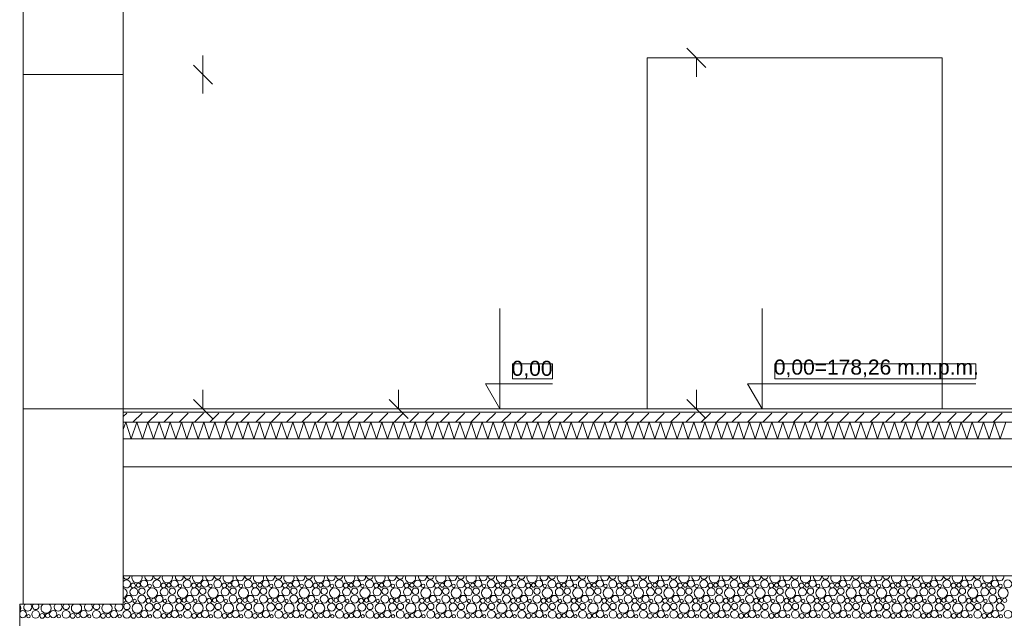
# Model space of a CAD drawing. Header units: millimetres. Extents: x 178516 to 426772, y -178579 to -115871.
# Tile 251 of 256: x 352232 to 358125, y -139136 to -135555. Entities that reach past the tile are written whole.
import ezdxf

# ---------------------------------------------------------------- set-up
doc = ezdxf.new("R2010")
doc.units = ezdxf.units.MM
doc.header["$MEASUREMENT"] = 0
doc.layers.get('0').update_dxf_attribs({"color": 252, "lineweight": 5})
for name, color, linetype, lineweight in [('Nowe_220-A Ściany', 252, 'Continuous', 5), ('Nowe_220-A Ściany_Nr_pióra__1', 252, 'Continuous', 5), ('Nowe_220-A Ściany_Nr_pióra__141', 252, 'Continuous', 5), ('Nowe_220-A Ściany_Nr_pióra__174', 252, 'Continuous', 5), ('Nowe_299-A Wymiary Opisy_Nr_pióra__7', 252, 'Continuous', 5), ('Nowe_810-G Ogólne_Nr_pióra__102', 252, 'Continuous', 5), ('Nowe_810-G Ogólne_Nr_pióra__24', 252, 'Continuous', 5), ('Nowe_Nowe_220(1)-A Ściany zewnętrzne_Nr_pióra__7', 252, 'Continuous', 5)]:
    doc.layers.add(name, color=color, linetype=linetype, lineweight=lineweight)
doc.styles.add('GENERATED_STYLE_4', font='arial.ttf')

# ---------------------------------------------------------------- blocks, each defined once
blk = doc.blocks.new('podkład 20251118')
at = {"color": 252, "linetype": 'Continuous', "lineweight": 5}
for p, q in [((356339.3, -135840.4), (356225.3, -135726.4)), ((353329.2, -135883.4), (353329.2, -135769.4)), ((356282.3, -135783.4), (356282.3, -135897.4)), ((353386.2, -135940.4), (353272.2, -135826.4)), ((353272.2, -135826.4), (353386.2, -135940.4)), ((353329.2, -135883.4), (353329.2, -135997.4)), ((353272.2, -137826.4), (353386.2, -137940.4)), ((353329.2, -137883.4), (353329.2, -137769.4)), ((354443.1, -137826.4), (354557.1, -137940.4)), ((354500.1, -137883.4), (354500.1, -137769.4)), ((356225.3, -137826.4), (356339.3, -137940.4)), ((356282.3, -137883.4), (356282.3, -137769.4))]:
    blk.add_line(p, q, dxfattribs=at)
at = {"color": 252, "lineweight": 5}
for p, q in [((355421, -137613.4), (355181.6, -137613.4)), ((355181.6, -137613.4), (355181.6, -137703.4)), ((355421, -137703.4), (355421, -137613.4)), ((357954, -137613.4), (356750.9, -137613.4)), ((356750.9, -137613.4), (356750.9, -137703.4)), ((357954, -137703.4), (357954, -137613.4)), ((355181.6, -137703.4), (355421, -137703.4)), ((356750.9, -137703.4), (357954, -137703.4))]:
    blk.add_line(p, q, dxfattribs=at)
at = {"layer": 'Nowe_220-A Ściany', "color": 252, "linetype": 'Continuous', "lineweight": 5}
for p, q in [((352852.1, -137929.5), (352872.8, -137908.8)), ((352910.1, -137963.4), (352964.7, -137908.8)), ((353002, -137963.4), (353056.6, -137908.8)), ((353093.9, -137963.4), (353148.6, -137908.8)), ((353185.9, -137963.4), (353240.5, -137908.8)), ((353277.8, -137963.4), (353332.4, -137908.8)), ((353369.7, -137963.4), (353424.3, -137908.8)), ((353461.6, -137963.4), (353516.3, -137908.8)), ((353553.6, -137963.4), (353608.2, -137908.8)), ((353645.5, -137963.4), (353700.1, -137908.8)), ((353737.4, -137963.4), (353792, -137908.8)), ((353829.3, -137963.4), (353884, -137908.8)), ((353921.2, -137963.4), (353975.9, -137908.8)), ((354013.2, -137963.4), (354067.8, -137908.8)), ((354105.1, -137963.4), (354159.7, -137908.8)), ((354197, -137963.4), (354251.7, -137908.8)), ((354288.9, -137963.4), (354343.6, -137908.8)), ((354380.9, -137963.4), (354435.5, -137908.8)), ((354472.8, -137963.4), (354527.4, -137908.8)), ((354564.7, -137963.4), (354619.4, -137908.8)), ((354656.6, -137963.4), (354711.3, -137908.8)), ((354748.6, -137963.4), (354803.2, -137908.8)), ((354840.5, -137963.4), (354895.1, -137908.8)), ((354932.4, -137963.4), (354987, -137908.8)), ((355024.3, -137963.4), (355079, -137908.8)), ((355116.3, -137963.4), (355170.9, -137908.8)), ((355208.2, -137963.4), (355262.8, -137908.8)), ((355300.1, -137963.4), (355354.7, -137908.8)), ((355392, -137963.4), (355446.7, -137908.8)), ((355484, -137963.4), (355538.6, -137908.8)), ((355575.9, -137963.4), (355630.5, -137908.8)), ((355667.8, -137963.4), (355722.4, -137908.8)), ((355759.7, -137963.4), (355814.4, -137908.8)), ((355851.6, -137963.4), (355906.3, -137908.8)), ((355943.6, -137963.4), (355998.2, -137908.8)), ((356035.5, -137963.4), (356090.1, -137908.8)), ((356127.4, -137963.4), (356182.1, -137908.8)), ((356219.3, -137963.4), (356274, -137908.8)), ((356311.3, -137963.4), (356365.9, -137908.8)), ((356403.2, -137963.4), (356457.8, -137908.8)), ((356495.1, -137963.4), (356549.8, -137908.8)), ((356587, -137963.4), (356641.7, -137908.8)), ((356679, -137963.4), (356733.6, -137908.8)), ((356770.9, -137963.4), (356825.5, -137908.8)), ((356862.8, -137963.4), (356917.5, -137908.8)), ((356954.7, -137963.4), (357009.4, -137908.8)), ((357046.7, -137963.4), (357101.3, -137908.8)), ((357138.6, -137963.4), (357193.2, -137908.8)), ((357230.5, -137963.4), (357285.1, -137908.8)), ((357322.4, -137963.4), (357377.1, -137908.8)), ((357414.4, -137963.4), (357469, -137908.8)), ((357506.3, -137963.4), (357560.9, -137908.8)), ((357598.2, -137963.4), (357652.8, -137908.8)), ((357690.1, -137963.4), (357744.8, -137908.8)), ((357782, -137963.4), (357836.7, -137908.8)), ((357874, -137963.4), (357928.6, -137908.8)), ((357965.9, -137963.4), (358020.5, -137908.8)), ((358057.8, -137963.4), (358112.5, -137908.8))]:
    blk.add_line(p, q, dxfattribs=at)
at = {"layer": 'Nowe_220-A Ściany_Nr_pióra__1', "color": 252, "linetype": 'Continuous', "lineweight": 5}
for p, q in [((364505.6, -137883.4), (352852.1, -137883.4)), ((352852.1, -137903.4), (352852.1, -137963.4)), ((364505.6, -137963.4), (352852.1, -137963.4)), ((352852.1, -137963.4), (352852.1, -138063.4)), ((352852.1, -138063.4), (364505.6, -138063.4))]:
    blk.add_line(p, q, dxfattribs=at)
at = {"layer": 'Nowe_220-A Ściany_Nr_pióra__141', "color": 252, "linetype": 'Continuous', "lineweight": 5}
for p in [(352852.1, -137883.4), (364505.6, -137903.4)]:
    blk.add_line(p, (352852.1, -137903.4), dxfattribs=at)
at = {"layer": 'Nowe_220-A Ściany_Nr_pióra__174', "color": 252, "linetype": 'Continuous', "lineweight": 5}
for p, q in [((352866.7, -137963.4), (352852.1, -138007.2)), ((352900, -138063.4), (352866.7, -137963.4)), ((352933.3, -137963.4), (352900, -138063.4)), ((352966.7, -138063.4), (352933.3, -137963.4)), ((353000, -137963.4), (352966.7, -138063.4)), ((353033.3, -138063.4), (353000, -137963.4)), ((353066.7, -137963.4), (353033.3, -138063.4)), ((353100, -138063.4), (353066.7, -137963.4)), ((353133.3, -137963.4), (353100, -138063.4)), ((353166.7, -138063.4), (353133.3, -137963.4)), ((353200, -137963.4), (353166.7, -138063.4)), ((353233.3, -138063.4), (353200, -137963.4)), ((353266.7, -137963.4), (353233.3, -138063.4)), ((353300, -138063.4), (353266.7, -137963.4)), ((353333.3, -137963.4), (353300, -138063.4)), ((353366.7, -138063.4), (353333.3, -137963.4)), ((353400, -137963.4), (353366.7, -138063.4)), ((353433.3, -138063.4), (353400, -137963.4)), ((353466.7, -137963.4), (353433.3, -138063.4)), ((353500, -138063.4), (353466.7, -137963.4)), ((353533.3, -137963.4), (353500, -138063.4)), ((353566.7, -138063.4), (353533.3, -137963.4)), ((353600, -137963.4), (353566.7, -138063.4)), ((353633.3, -138063.4), (353600, -137963.4)), ((353666.7, -137963.4), (353633.3, -138063.4)), ((353700, -138063.4), (353666.7, -137963.4)), ((353733.3, -137963.4), (353700, -138063.4)), ((353766.7, -138063.4), (353733.3, -137963.4)), ((353800, -137963.4), (353766.7, -138063.4)), ((353833.3, -138063.4), (353800, -137963.4)), ((353866.7, -137963.4), (353833.3, -138063.4)), ((353900, -138063.4), (353866.7, -137963.4)), ((353933.3, -137963.4), (353900, -138063.4)), ((353966.7, -138063.4), (353933.3, -137963.4)), ((354000, -137963.4), (353966.7, -138063.4)), ((354033.3, -138063.4), (354000, -137963.4)), ((354066.7, -137963.4), (354033.3, -138063.4)), ((354100, -138063.4), (354066.7, -137963.4)), ((354133.3, -137963.4), (354100, -138063.4)), ((354166.7, -138063.4), (354133.3, -137963.4)), ((354200, -137963.4), (354166.7, -138063.4)), ((354233.3, -138063.4), (354200, -137963.4)), ((354266.7, -137963.4), (354233.3, -138063.4)), ((354300, -138063.4), (354266.7, -137963.4)), ((354333.3, -137963.4), (354300, -138063.4)), ((354366.7, -138063.4), (354333.3, -137963.4)), ((354400, -137963.4), (354366.7, -138063.4)), ((354433.3, -138063.4), (354400, -137963.4)), ((354466.7, -137963.4), (354433.3, -138063.4)), ((354500, -138063.4), (354466.7, -137963.4)), ((354533.3, -137963.4), (354500, -138063.4)), ((354566.7, -138063.4), (354533.3, -137963.4)), ((354600, -137963.4), (354566.7, -138063.4)), ((354633.3, -138063.4), (354600, -137963.4)), ((354666.7, -137963.4), (354633.3, -138063.4)), ((354700, -138063.4), (354666.7, -137963.4)), ((354733.3, -137963.4), (354700, -138063.4)), ((354766.7, -138063.4), (354733.3, -137963.4)), ((354800, -137963.4), (354766.7, -138063.4)), ((354833.3, -138063.4), (354800, -137963.4)), ((354866.7, -137963.4), (354833.3, -138063.4)), ((354900, -138063.4), (354866.7, -137963.4)), ((354933.3, -137963.4), (354900, -138063.4)), ((354966.7, -138063.4), (354933.3, -137963.4)), ((355000, -137963.4), (354966.7, -138063.4)), ((355033.3, -138063.4), (355000, -137963.4)), ((355066.7, -137963.4), (355033.3, -138063.4)), ((355100, -138063.4), (355066.7, -137963.4)), ((355133.3, -137963.4), (355100, -138063.4)), ((355166.7, -138063.4), (355133.3, -137963.4)), ((355200, -137963.4), (355166.7, -138063.4)), ((355233.3, -138063.4), (355200, -137963.4)), ((355266.7, -137963.4), (355233.3, -138063.4)), ((355300, -138063.4), (355266.7, -137963.4)), ((355333.3, -137963.4), (355300, -138063.4)), ((355366.7, -138063.4), (355333.3, -137963.4)), ((355400, -137963.4), (355366.7, -138063.4)), ((355433.3, -138063.4), (355400, -137963.4)), ((355466.7, -137963.4), (355433.3, -138063.4)), ((355500, -138063.4), (355466.7, -137963.4)), ((355533.3, -137963.4), (355500, -138063.4)), ((355566.7, -138063.4), (355533.3, -137963.4)), ((355600, -137963.4), (355566.7, -138063.4)), ((355633.3, -138063.4), (355600, -137963.4)), ((355666.7, -137963.4), (355633.3, -138063.4)), ((355700, -138063.4), (355666.7, -137963.4)), ((355733.3, -137963.4), (355700, -138063.4)), ((355766.7, -138063.4), (355733.3, -137963.4)), ((355800, -137963.4), (355766.7, -138063.4)), ((355833.3, -138063.4), (355800, -137963.4)), ((355866.7, -137963.4), (355833.3, -138063.4)), ((355900, -138063.4), (355866.7, -137963.4)), ((355933.3, -137963.4), (355900, -138063.4)), ((355966.7, -138063.4), (355933.3, -137963.4)), ((356000, -137963.4), (355966.7, -138063.4)), ((356033.3, -138063.4), (356000, -137963.4)), ((356066.7, -137963.4), (356033.3, -138063.4)), ((356100, -138063.4), (356066.7, -137963.4)), ((356133.3, -137963.4), (356100, -138063.4)), ((356166.7, -138063.4), (356133.3, -137963.4)), ((356200, -137963.4), (356166.7, -138063.4)), ((356233.3, -138063.4), (356200, -137963.4)), ((356266.7, -137963.4), (356233.3, -138063.4)), ((356300, -138063.4), (356266.7, -137963.4)), ((356333.3, -137963.4), (356300, -138063.4)), ((356366.7, -138063.4), (356333.3, -137963.4)), ((356400, -137963.4), (356366.7, -138063.4)), ((356433.3, -138063.4), (356400, -137963.4)), ((356466.7, -137963.4), (356433.3, -138063.4)), ((356500, -138063.4), (356466.7, -137963.4)), ((356533.3, -137963.4), (356500, -138063.4)), ((356566.7, -138063.4), (356533.3, -137963.4)), ((356600, -137963.4), (356566.7, -138063.4)), ((356633.3, -138063.4), (356600, -137963.4)), ((356666.7, -137963.4), (356633.3, -138063.4)), ((356700, -138063.4), (356666.7, -137963.4)), ((356733.3, -137963.4), (356700, -138063.4)), ((356766.7, -138063.4), (356733.3, -137963.4)), ((356800, -137963.4), (356766.7, -138063.4)), ((356833.3, -138063.4), (356800, -137963.4)), ((356866.7, -137963.4), (356833.3, -138063.4)), ((356900, -138063.4), (356866.7, -137963.4)), ((356933.3, -137963.4), (356900, -138063.4)), ((356966.7, -138063.4), (356933.3, -137963.4)), ((357000, -137963.4), (356966.7, -138063.4)), ((357033.3, -138063.4), (357000, -137963.4)), ((357066.7, -137963.4), (357033.3, -138063.4)), ((357100, -138063.4), (357066.7, -137963.4)), ((357133.3, -137963.4), (357100, -138063.4)), ((357166.7, -138063.4), (357133.3, -137963.4)), ((357200, -137963.4), (357166.7, -138063.4)), ((357233.3, -138063.4), (357200, -137963.4)), ((357266.7, -137963.4), (357233.3, -138063.4)), ((357300, -138063.4), (357266.7, -137963.4)), ((357333.3, -137963.4), (357300, -138063.4)), ((357366.7, -138063.4), (357333.3, -137963.4)), ((357400, -137963.4), (357366.7, -138063.4)), ((357433.3, -138063.4), (357400, -137963.4)), ((357466.7, -137963.4), (357433.3, -138063.4)), ((357500, -138063.4), (357466.7, -137963.4)), ((357533.3, -137963.4), (357500, -138063.4)), ((357566.7, -138063.4), (357533.3, -137963.4)), ((357600, -137963.4), (357566.7, -138063.4)), ((357633.3, -138063.4), (357600, -137963.4)), ((357666.7, -137963.4), (357633.3, -138063.4)), ((357700, -138063.4), (357666.7, -137963.4)), ((357733.3, -137963.4), (357700, -138063.4)), ((357766.7, -138063.4), (357733.3, -137963.4)), ((357800, -137963.4), (357766.7, -138063.4)), ((357833.3, -138063.4), (357800, -137963.4)), ((357866.7, -137963.4), (357833.3, -138063.4)), ((357900, -138063.4), (357866.7, -137963.4)), ((357933.3, -137963.4), (357900, -138063.4)), ((357966.7, -138063.4), (357933.3, -137963.4)), ((358000, -137963.4), (357966.7, -138063.4)), ((358033.3, -138063.4), (358000, -137963.4)), ((358066.7, -137963.4), (358033.3, -138063.4)), ((358100, -138063.4), (358066.7, -137963.4)), ((358133.3, -137963.4), (358100, -138063.4))]:
    blk.add_line(p, q, dxfattribs=at)
at = {"layer": 'Nowe_299-A Wymiary Opisy_Nr_pióra__7', "color": 252, "linetype": 'Continuous', "lineweight": 5}
for p, q in [((355106.6, -137883.4), (355106.6, -137283.4)), ((356675.9, -137883.4), (356675.9, -137283.4)), ((355106.6, -137883.4), (355019.6, -137733.4)), ((355019.6, -137733.4), (355106.6, -137733.4)), ((355106.6, -137733.4), (355421, -137733.4)), ((356675.9, -137883.4), (356588.9, -137733.4)), ((356588.9, -137733.4), (356675.9, -137733.4)), ((356675.9, -137733.4), (357954, -137733.4)), ((355106.6, -137883.4), (354994.1, -137883.4)), ((355106.6, -137883.4), (355219.1, -137883.4)), ((356675.9, -137883.4), (356563.4, -137883.4)), ((356675.9, -137883.4), (356788.4, -137883.4))]:
    blk.add_line(p, q, dxfattribs=at)
at = {"layer": 'Nowe_810-G Ogólne_Nr_pióra__102', "color": 252, "linetype": 'Continuous', "lineweight": 5}
for centre, radius in [((352911, -138939.8), 14.3), ((352943, -138938), 12.5), ((352976.6, -138929.2), 21.3), ((353010.3, -138941.9), 10.3), ((353053.4, -138930.3), 23.7), ((353092.9, -138939.8), 14.3), ((353124.8, -138938), 12.5), ((353158.5, -138929.2), 21.3), ((353192.2, -138941.9), 10.3), ((353235.2, -138930.3), 23.7), ((353274.8, -138939.8), 14.3), ((353306.7, -138938), 12.5), ((353340.4, -138929.2), 21.3), ((353374, -138941.9), 10.3), ((353417.1, -138930.3), 23.7), ((353456.6, -138939.8), 14.3), ((353488.5, -138938), 12.5), ((353522.2, -138929.2), 21.3), ((353555.9, -138941.9), 10.3), ((353598.9, -138930.3), 23.7), ((353638.5, -138939.8), 14.3), ((353670.4, -138938), 12.5), ((353704.1, -138929.2), 21.3), ((353737.7, -138941.9), 10.3), ((353780.8, -138930.3), 23.7), ((353820.3, -138939.8), 14.3), ((353852.2, -138938), 12.5), ((353885.9, -138929.2), 21.3), ((353919.6, -138941.9), 10.3), ((353962.7, -138930.3), 23.7), ((354002.2, -138939.8), 14.3), ((354034.1, -138938), 12.5), ((354067.8, -138929.2), 21.3), ((354101.5, -138941.9), 10.3), ((354144.5, -138930.3), 23.7), ((354184, -138939.8), 14.3), ((354215.9, -138938), 12.5), ((354249.6, -138929.2), 21.3), ((354283.3, -138941.9), 10.3), ((354326.4, -138930.3), 23.7), ((354365.9, -138939.8), 14.3), ((354397.8, -138938), 12.5), ((354431.5, -138929.2), 21.3), ((354465.2, -138941.9), 10.3), ((354508.2, -138930.3), 23.7), ((354547.7, -138939.8), 14.3), ((354579.6, -138938), 12.5), ((354613.3, -138929.2), 21.3), ((354647, -138941.9), 10.3), ((354690.1, -138930.3), 23.7), ((354729.6, -138939.8), 14.3), ((354761.5, -138938), 12.5), ((354795.2, -138929.2), 21.3), ((354828.9, -138941.9), 10.3), ((354871.9, -138930.3), 23.7), ((354911.4, -138939.8), 14.3), ((354943.3, -138938), 12.5), ((354977, -138929.2), 21.3), ((355010.7, -138941.9), 10.3), ((355053.8, -138930.3), 23.7), ((355093.3, -138939.8), 14.3), ((355125.2, -138938), 12.5), ((355158.9, -138929.2), 21.3), ((355192.6, -138941.9), 10.3), ((355235.6, -138930.3), 23.7), ((355275.1, -138939.8), 14.3), ((355307.1, -138938), 12.5), ((355340.7, -138929.2), 21.3), ((355374.4, -138941.9), 10.3), ((355417.5, -138930.3), 23.7), ((355457, -138939.8), 14.3), ((355488.9, -138938), 12.5), ((355522.6, -138929.2), 21.3), ((355556.3, -138941.9), 10.3), ((355599.3, -138930.3), 23.7), ((355638.8, -138939.8), 14.3), ((355670.8, -138938), 12.5), ((355704.4, -138929.2), 21.3), ((355738.1, -138941.9), 10.3), ((355781.2, -138930.3), 23.7), ((355820.7, -138939.8), 14.3), ((355852.6, -138938), 12.5), ((355886.3, -138929.2), 21.3), ((355920, -138941.9), 10.3), ((355963, -138930.3), 23.7), ((356002.6, -138939.8), 14.3), ((356034.5, -138938), 12.5), ((356068.2, -138929.2), 21.3), ((356101.8, -138941.9), 10.3), ((356144.9, -138930.3), 23.7), ((356184.4, -138939.8), 14.3), ((356216.3, -138938), 12.5), ((356250, -138929.2), 21.3), ((356283.7, -138941.9), 10.3), ((356326.7, -138930.3), 23.7), ((356366.3, -138939.8), 14.3), ((356398.2, -138938), 12.5), ((356431.9, -138929.2), 21.3), ((356465.6, -138941.9), 10.3), ((356508.6, -138930.3), 23.7), ((356548.1, -138939.8), 14.3), ((356580, -138938), 12.5), ((356613.7, -138929.2), 21.3), ((356647.4, -138941.9), 10.3), ((356690.5, -138930.3), 23.7), ((356730, -138939.8), 14.3), ((356761.9, -138938), 12.5), ((356795.6, -138929.2), 21.3), ((356829.3, -138941.9), 10.3), ((356872.3, -138930.3), 23.7), ((356911.8, -138939.8), 14.3), ((356943.7, -138938), 12.5), ((356977.4, -138929.2), 21.3), ((357011.1, -138941.9), 10.3), ((357054.2, -138930.3), 23.7), ((357093.7, -138939.8), 14.3), ((357125.6, -138938), 12.5), ((357159.3, -138929.2), 21.3), ((357193, -138941.9), 10.3), ((357236, -138930.3), 23.7), ((357275.5, -138939.8), 14.3), ((357307.4, -138938), 12.5), ((357341.1, -138929.2), 21.3), ((357374.8, -138941.9), 10.3), ((357417.9, -138930.3), 23.7), ((357457.4, -138939.8), 14.3), ((357489.3, -138938), 12.5), ((357523, -138929.2), 21.3), ((357556.7, -138941.9), 10.3), ((357599.7, -138930.3), 23.7), ((357639.2, -138939.8), 14.3), ((357671.2, -138938), 12.5), ((357704.8, -138929.2), 21.3), ((357738.5, -138941.9), 10.3), ((357781.6, -138930.3), 23.7), ((357821.1, -138939.8), 14.3), ((357853, -138938), 12.5), ((357886.7, -138929.2), 21.3), ((357920.4, -138941.9), 10.3), ((357963.4, -138930.3), 23.7), ((358002.9, -138939.8), 14.3), ((358034.9, -138938), 12.5), ((358068.5, -138929.2), 21.3), ((358102.2, -138941.9), 10.3), ((358145.3, -138930.3), 23.7), ((352886.6, -139020.2), 21.3), ((352915.9, -138978.5), 23.9), ((352963.4, -139021.3), 23.7), ((352963.9, -138974.1), 19.2), ((353025.9, -138984.7), 30.6), ((353068.5, -139020.2), 21.3), ((353097.7, -138978.5), 23.9), ((353145.2, -139021.3), 23.7), ((353145.7, -138974.1), 19.2), ((353207.8, -138984.7), 30.6), ((353250.4, -139020.2), 21.3), ((353279.6, -138978.5), 23.9), ((353327.1, -139021.3), 23.7), ((353327.6, -138974.1), 19.2), ((353389.7, -138984.7), 30.6), ((353432.2, -139020.2), 21.3), ((353461.4, -138978.5), 23.9), ((353508.9, -139021.3), 23.7), ((353509.5, -138974.1), 19.2), ((353571.5, -138984.7), 30.6), ((353614.1, -139020.2), 21.3), ((353643.3, -138978.5), 23.9), ((353690.8, -139021.3), 23.7), ((353691.3, -138974.1), 19.2), ((353753.4, -138984.7), 30.6), ((353795.9, -139020.2), 21.3), ((353825.1, -138978.5), 23.9), ((353872.7, -139021.3), 23.7), ((353873.2, -138974.1), 19.2), ((353935.2, -138984.7), 30.6), ((353977.8, -139020.2), 21.3), ((354007, -138978.5), 23.9), ((354054.5, -139021.3), 23.7), ((354055, -138974.1), 19.2), ((354117.1, -138984.7), 30.6), ((354159.6, -139020.2), 21.3), ((354188.9, -138978.5), 23.9), ((354236.4, -139021.3), 23.7), ((354236.9, -138974.1), 19.2), ((354298.9, -138984.7), 30.6), ((354341.5, -139020.2), 21.3), ((354370.7, -138978.5), 23.9), ((354418.2, -139021.3), 23.7), ((354418.7, -138974.1), 19.2), ((354480.8, -138984.7), 30.6), ((354523.3, -139020.2), 21.3), ((354552.6, -138978.5), 23.9), ((354600.1, -139021.3), 23.7), ((354600.6, -138974.1), 19.2), ((354662.6, -138984.7), 30.6), ((354705.2, -139020.2), 21.3), ((354734.4, -138978.5), 23.9), ((354781.9, -139021.3), 23.7), ((354782.4, -138974.1), 19.2), ((354844.5, -138984.7), 30.6), ((354887, -139020.2), 21.3), ((354916.3, -138978.5), 23.9), ((354963.8, -139021.3), 23.7), ((354964.3, -138974.1), 19.2), ((355026.3, -138984.7), 30.6), ((355068.9, -139020.2), 21.3), ((355098.1, -138978.5), 23.9), ((355145.6, -139021.3), 23.7), ((355146.1, -138974.1), 19.2), ((355208.2, -138984.7), 30.6), ((355250.7, -139020.2), 21.3), ((355280, -138978.5), 23.9), ((355327.5, -139021.3), 23.7), ((355328, -138974.1), 19.2), ((355390, -138984.7), 30.6), ((355432.6, -139020.2), 21.3), ((355461.8, -138978.5), 23.9), ((355509.3, -139021.3), 23.7), ((355509.8, -138974.1), 19.2), ((355571.9, -138984.7), 30.6), ((355614.4, -139020.2), 21.3), ((355643.7, -138978.5), 23.9), ((355691.2, -139021.3), 23.7), ((355691.7, -138974.1), 19.2), ((355753.8, -138984.7), 30.6), ((355796.3, -139020.2), 21.3), ((355825.5, -138978.5), 23.9), ((355873, -139021.3), 23.7), ((355873.6, -138974.1), 19.2), ((355935.6, -138984.7), 30.6), ((355978.2, -139020.2), 21.3), ((356007.4, -138978.5), 23.9), ((356054.9, -139021.3), 23.7), ((356055.4, -138974.1), 19.2), ((356117.5, -138984.7), 30.6), ((356160, -139020.2), 21.3), ((356189.2, -138978.5), 23.9), ((356236.7, -139021.3), 23.7), ((356237.3, -138974.1), 19.2), ((356299.3, -138984.7), 30.6), ((356341.9, -139020.2), 21.3), ((356371.1, -138978.5), 23.9), ((356418.6, -139021.3), 23.7), ((356419.1, -138974.1), 19.2), ((356481.2, -138984.7), 30.6), ((356523.7, -139020.2), 21.3), ((356552.9, -138978.5), 23.9), ((356600.5, -139021.3), 23.7), ((356601, -138974.1), 19.2), ((356663, -138984.7), 30.6), ((356705.6, -139020.2), 21.3), ((356734.8, -138978.5), 23.9), ((356782.3, -139021.3), 23.7), ((356782.8, -138974.1), 19.2), ((356844.9, -138984.7), 30.6), ((356887.4, -139020.2), 21.3), ((356916.7, -138978.5), 23.9), ((356964.2, -139021.3), 23.7), ((356964.7, -138974.1), 19.2), ((357026.7, -138984.7), 30.6), ((357069.3, -139020.2), 21.3), ((357098.5, -138978.5), 23.9), ((357146, -139021.3), 23.7), ((357146.5, -138974.1), 19.2), ((357208.6, -138984.7), 30.6), ((357251.1, -139020.2), 21.3), ((357280.4, -138978.5), 23.9), ((357327.9, -139021.3), 23.7), ((357328.4, -138974.1), 19.2), ((357390.4, -138984.7), 30.6), ((357433, -139020.2), 21.3), ((357462.2, -138978.5), 23.9), ((357509.7, -139021.3), 23.7), ((357510.2, -138974.1), 19.2), ((357572.3, -138984.7), 30.6), ((357614.8, -139020.2), 21.3), ((357644.1, -138978.5), 23.9), ((357691.6, -139021.3), 23.7), ((357692.1, -138974.1), 19.2), ((357754.1, -138984.7), 30.6), ((357796.7, -139020.2), 21.3), ((357825.9, -138978.5), 23.9), ((357873.4, -139021.3), 23.7), ((357873.9, -138974.1), 19.2), ((357936, -138984.7), 30.6), ((357978.5, -139020.2), 21.3), ((358007.8, -138978.5), 23.9), ((358055.3, -139021.3), 23.7), ((358055.8, -138974.1), 19.2), ((358117.9, -138984.7), 30.6), ((352873.9, -139065.1), 19.2), ((352935.9, -139075.7), 30.6), ((352920.3, -139032.9), 10.3), ((353007.7, -139069.5), 23.9), ((353002.9, -139030.8), 14.3), ((353034.8, -139029), 12.5), ((353055.7, -139065.1), 19.2), ((353117.8, -139075.7), 30.6), ((353102.2, -139032.9), 10.3), ((353189.6, -139069.5), 23.9), ((353184.8, -139030.8), 14.3), ((353216.7, -139029), 12.5), ((353237.6, -139065.1), 19.2), ((353299.7, -139075.7), 30.6), ((353284, -139032.9), 10.3), ((353371.4, -139069.5), 23.9), ((353366.6, -139030.8), 14.3), ((353398.5, -139029), 12.5), ((353419.5, -139065.1), 19.2), ((353481.5, -139075.7), 30.6), ((353465.9, -139032.9), 10.3), ((353553.3, -139069.5), 23.9), ((353548.5, -139030.8), 14.3), ((353580.4, -139029), 12.5), ((353601.3, -139065.1), 19.2), ((353663.4, -139075.7), 30.6), ((353647.7, -139032.9), 10.3), ((353735.1, -139069.5), 23.9), ((353730.3, -139030.8), 14.3), ((353762.2, -139029), 12.5), ((353783.2, -139065.1), 19.2), ((353845.2, -139075.7), 30.6), ((353829.6, -139032.9), 10.3), ((353917, -139069.5), 23.9), ((353912.2, -139030.8), 14.3), ((353944.1, -139029), 12.5), ((353965, -139065.1), 19.2), ((354027.1, -139075.7), 30.6), ((354011.5, -139032.9), 10.3), ((354098.9, -139069.5), 23.9), ((354094, -139030.8), 14.3), ((354125.9, -139029), 12.5), ((354146.9, -139065.1), 19.2), ((354208.9, -139075.7), 30.6), ((354193.3, -139032.9), 10.3), ((354280.7, -139069.5), 23.9), ((354275.9, -139030.8), 14.3), ((354307.8, -139029), 12.5), ((354328.7, -139065.1), 19.2), ((354390.8, -139075.7), 30.6), ((354375.2, -139032.9), 10.3), ((354462.6, -139069.5), 23.9), ((354457.7, -139030.8), 14.3), ((354489.6, -139029), 12.5), ((354510.6, -139065.1), 19.2), ((354572.6, -139075.7), 30.6), ((354557, -139032.9), 10.3), ((354644.4, -139069.5), 23.9), ((354639.6, -139030.8), 14.3), ((354671.5, -139029), 12.5), ((354692.4, -139065.1), 19.2), ((354754.5, -139075.7), 30.6), ((354738.9, -139032.9), 10.3), ((354826.3, -139069.5), 23.9), ((354821.4, -139030.8), 14.3), ((354853.3, -139029), 12.5), ((354874.3, -139065.1), 19.2), ((354936.3, -139075.7), 30.6), ((354920.7, -139032.9), 10.3), ((355008.1, -139069.5), 23.9), ((355003.3, -139030.8), 14.3), ((355035.2, -139029), 12.5), ((355056.1, -139065.1), 19.2), ((355118.2, -139075.7), 30.6), ((355102.6, -139032.9), 10.3), ((355190, -139069.5), 23.9), ((355185.1, -139030.8), 14.3), ((355217.1, -139029), 12.5), ((355238, -139065.1), 19.2), ((355300, -139075.7), 30.6), ((355284.4, -139032.9), 10.3), ((355371.8, -139069.5), 23.9), ((355367, -139030.8), 14.3), ((355398.9, -139029), 12.5), ((355419.8, -139065.1), 19.2), ((355481.9, -139075.7), 30.6), ((355466.3, -139032.9), 10.3), ((355553.7, -139069.5), 23.9), ((355548.8, -139030.8), 14.3), ((355580.8, -139029), 12.5), ((355601.7, -139065.1), 19.2), ((355663.8, -139075.7), 30.6), ((355648.1, -139032.9), 10.3), ((355735.5, -139069.5), 23.9), ((355730.7, -139030.8), 14.3), ((355762.6, -139029), 12.5), ((355783.6, -139065.1), 19.2), ((355845.6, -139075.7), 30.6), ((355830, -139032.9), 10.3), ((355917.4, -139069.5), 23.9), ((355912.6, -139030.8), 14.3), ((355944.5, -139029), 12.5), ((355965.4, -139065.1), 19.2), ((356027.5, -139075.7), 30.6), ((356011.8, -139032.9), 10.3), ((356099.2, -139069.5), 23.9), ((356094.4, -139030.8), 14.3), ((356126.3, -139029), 12.5), ((356147.3, -139065.1), 19.2), ((356209.3, -139075.7), 30.6), ((356193.7, -139032.9), 10.3), ((356281.1, -139069.5), 23.9), ((356276.3, -139030.8), 14.3), ((356308.2, -139029), 12.5), ((356329.1, -139065.1), 19.2), ((356391.2, -139075.7), 30.6), ((356375.6, -139032.9), 10.3), ((356462.9, -139069.5), 23.9), ((356458.1, -139030.8), 14.3), ((356490, -139029), 12.5), ((356511, -139065.1), 19.2), ((356573, -139075.7), 30.6), ((356557.4, -139032.9), 10.3), ((356644.8, -139069.5), 23.9), ((356640, -139030.8), 14.3), ((356671.9, -139029), 12.5), ((356692.8, -139065.1), 19.2), ((356754.9, -139075.7), 30.6), ((356739.3, -139032.9), 10.3), ((356826.7, -139069.5), 23.9), ((356821.8, -139030.8), 14.3), ((356853.7, -139029), 12.5), ((356874.7, -139065.1), 19.2), ((356936.7, -139075.7), 30.6), ((356921.1, -139032.9), 10.3), ((357008.5, -139069.5), 23.9), ((357003.7, -139030.8), 14.3), ((357035.6, -139029), 12.5), ((357056.5, -139065.1), 19.2), ((357118.6, -139075.7), 30.6), ((357103, -139032.9), 10.3), ((357190.4, -139069.5), 23.9), ((357185.5, -139030.8), 14.3), ((357217.4, -139029), 12.5), ((357238.4, -139065.1), 19.2), ((357300.4, -139075.7), 30.6), ((357284.8, -139032.9), 10.3), ((357372.2, -139069.5), 23.9), ((357367.4, -139030.8), 14.3), ((357399.3, -139029), 12.5), ((357420.2, -139065.1), 19.2), ((357482.3, -139075.7), 30.6), ((357466.7, -139032.9), 10.3), ((357554.1, -139069.5), 23.9), ((357549.2, -139030.8), 14.3), ((357581.2, -139029), 12.5), ((357602.1, -139065.1), 19.2), ((357664.1, -139075.7), 30.6), ((357648.5, -139032.9), 10.3), ((357735.9, -139069.5), 23.9), ((357731.1, -139030.8), 14.3), ((357763, -139029), 12.5), ((357783.9, -139065.1), 19.2), ((357846, -139075.7), 30.6), ((357830.4, -139032.9), 10.3), ((357917.8, -139069.5), 23.9), ((357912.9, -139030.8), 14.3), ((357944.9, -139029), 12.5), ((357965.8, -139065.1), 19.2), ((358027.9, -139075.7), 30.6), ((358012.2, -139032.9), 10.3), ((358099.6, -139069.5), 23.9), ((358094.8, -139030.8), 14.3), ((358126.7, -139029), 12.5), ((352284.8, -139123.9), 10.3), ((352327.8, -139112.3), 23.7), ((352367.3, -139121.8), 14.3), ((352399.2, -139120), 12.5), ((352432.9, -139111.2), 21.3), ((352466.6, -139123.9), 10.3), ((352509.7, -139112.3), 23.7), ((352549.2, -139121.8), 14.3), ((352581.1, -139120), 12.5), ((352614.8, -139111.2), 21.3), ((352648.5, -139123.9), 10.3), ((352691.5, -139112.3), 23.7), ((352731, -139121.8), 14.3), ((352763, -139120), 12.5), ((352796.6, -139111.2), 21.3), ((352830.3, -139123.9), 10.3), ((352873.4, -139112.3), 23.7), ((352912.9, -139121.8), 14.3), ((352944.8, -139120), 12.5), ((352978.5, -139111.2), 21.3), ((353012.2, -139123.9), 10.3), ((353055.2, -139112.3), 23.7), ((353094.8, -139121.8), 14.3), ((353126.7, -139120), 12.5), ((353160.4, -139111.2), 21.3), ((353194, -139123.9), 10.3), ((353237.1, -139112.3), 23.7), ((353276.6, -139121.8), 14.3), ((353308.5, -139120), 12.5), ((353342.2, -139111.2), 21.3), ((353375.9, -139123.9), 10.3), ((353418.9, -139112.3), 23.7), ((353458.5, -139121.8), 14.3), ((353490.4, -139120), 12.5), ((353524.1, -139111.2), 21.3), ((353557.7, -139123.9), 10.3), ((353600.8, -139112.3), 23.7), ((353640.3, -139121.8), 14.3), ((353672.2, -139120), 12.5), ((353705.9, -139111.2), 21.3), ((353739.6, -139123.9), 10.3), ((353782.7, -139112.3), 23.7), ((353822.2, -139121.8), 14.3), ((353854.1, -139120), 12.5), ((353887.8, -139111.2), 21.3), ((353921.5, -139123.9), 10.3), ((353964.5, -139112.3), 23.7), ((354004, -139121.8), 14.3), ((354035.9, -139120), 12.5), ((354069.6, -139111.2), 21.3), ((354103.3, -139123.9), 10.3), ((354146.4, -139112.3), 23.7), ((354185.9, -139121.8), 14.3), ((354217.8, -139120), 12.5), ((354251.5, -139111.2), 21.3), ((354285.2, -139123.9), 10.3), ((354328.2, -139112.3), 23.7), ((354367.7, -139121.8), 14.3), ((354399.6, -139120), 12.5), ((354433.3, -139111.2), 21.3), ((354467, -139123.9), 10.3), ((354510.1, -139112.3), 23.7), ((354549.6, -139121.8), 14.3), ((354581.5, -139120), 12.5), ((354615.2, -139111.2), 21.3), ((354648.9, -139123.9), 10.3), ((354691.9, -139112.3), 23.7), ((354731.4, -139121.8), 14.3), ((354763.3, -139120), 12.5), ((354797, -139111.2), 21.3), ((354830.7, -139123.9), 10.3), ((354873.8, -139112.3), 23.7), ((354913.3, -139121.8), 14.3), ((354945.2, -139120), 12.5), ((354978.9, -139111.2), 21.3), ((355012.6, -139123.9), 10.3), ((355055.6, -139112.3), 23.7), ((355095.1, -139121.8), 14.3), ((355127.1, -139120), 12.5), ((355160.7, -139111.2), 21.3), ((355194.4, -139123.9), 10.3), ((355237.5, -139112.3), 23.7), ((355277, -139121.8), 14.3), ((355308.9, -139120), 12.5), ((355342.6, -139111.2), 21.3), ((355376.3, -139123.9), 10.3), ((355419.3, -139112.3), 23.7), ((355458.8, -139121.8), 14.3), ((355490.8, -139120), 12.5), ((355524.4, -139111.2), 21.3), ((355558.1, -139123.9), 10.3), ((355601.2, -139112.3), 23.7), ((355640.7, -139121.8), 14.3), ((355672.6, -139120), 12.5), ((355706.3, -139111.2), 21.3), ((355740, -139123.9), 10.3), ((355783, -139112.3), 23.7), ((355822.6, -139121.8), 14.3), ((355854.5, -139120), 12.5), ((355888.2, -139111.2), 21.3), ((355921.8, -139123.9), 10.3), ((355964.9, -139112.3), 23.7), ((356004.4, -139121.8), 14.3), ((356036.3, -139120), 12.5), ((356070, -139111.2), 21.3), ((356103.7, -139123.9), 10.3), ((356146.7, -139112.3), 23.7), ((356186.3, -139121.8), 14.3), ((356218.2, -139120), 12.5), ((356251.9, -139111.2), 21.3), ((356285.6, -139123.9), 10.3), ((356328.6, -139112.3), 23.7), ((356368.1, -139121.8), 14.3), ((356400, -139120), 12.5), ((356433.7, -139111.2), 21.3), ((356467.4, -139123.9), 10.3), ((356510.5, -139112.3), 23.7), ((356550, -139121.8), 14.3), ((356581.9, -139120), 12.5), ((356615.6, -139111.2), 21.3), ((356649.3, -139123.9), 10.3), ((356692.3, -139112.3), 23.7), ((356731.8, -139121.8), 14.3), ((356763.7, -139120), 12.5), ((356797.4, -139111.2), 21.3), ((356831.1, -139123.9), 10.3), ((356874.2, -139112.3), 23.7), ((356913.7, -139121.8), 14.3), ((356945.6, -139120), 12.5), ((356979.3, -139111.2), 21.3), ((357013, -139123.9), 10.3), ((357056, -139112.3), 23.7), ((357095.5, -139121.8), 14.3), ((357127.4, -139120), 12.5), ((357161.1, -139111.2), 21.3), ((357194.8, -139123.9), 10.3), ((357237.9, -139112.3), 23.7), ((357277.4, -139121.8), 14.3), ((357309.3, -139120), 12.5), ((357343, -139111.2), 21.3), ((357376.7, -139123.9), 10.3), ((357419.7, -139112.3), 23.7), ((357459.2, -139121.8), 14.3), ((357491.2, -139120), 12.5), ((357524.8, -139111.2), 21.3), ((357558.5, -139123.9), 10.3), ((357601.6, -139112.3), 23.7), ((357641.1, -139121.8), 14.3), ((357673, -139120), 12.5), ((357706.7, -139111.2), 21.3), ((357740.4, -139123.9), 10.3), ((357783.4, -139112.3), 23.7), ((357822.9, -139121.8), 14.3), ((357854.9, -139120), 12.5), ((357888.5, -139111.2), 21.3), ((357922.2, -139123.9), 10.3), ((357965.3, -139112.3), 23.7), ((358004.8, -139121.8), 14.3), ((358036.7, -139120), 12.5), ((358070.4, -139111.2), 21.3), ((358104.1, -139123.9), 10.3), ((358147.1, -139112.3), 23.7)]:
    blk.add_circle(centre, radius, dxfattribs=at)
for centre, radius, start, end in [((352872, -138883.1), 19.2, 177.27072, 2.72928), ((352934.1, -138893.7), 30.6, 157.82684, 22.17316), ((353005.9, -138887.5), 23.9, 167.10706, 12.89294), ((353053.9, -138883.1), 19.2, 177.27072, 2.72928), ((353115.9, -138893.7), 30.6, 157.82684, 22.17316), ((353187.7, -138887.5), 23.9, 167.10706, 12.89294), ((353235.7, -138883.1), 19.2, 177.27072, 2.72928), ((353297.8, -138893.7), 30.6, 157.82684, 22.17316), ((353369.6, -138887.5), 23.9, 167.10706, 12.89294), ((353417.6, -138883.1), 19.2, 177.27072, 2.72928), ((353479.7, -138893.7), 30.6, 157.82684, 22.17316), ((353551.4, -138887.5), 23.9, 167.10706, 12.89294), ((353599.5, -138883.1), 19.2, 177.27072, 2.72928), ((353661.5, -138893.7), 30.6, 157.82684, 22.17316), ((353733.3, -138887.5), 23.9, 167.10706, 12.89294), ((353781.3, -138883.1), 19.2, 177.27072, 2.72928), ((353843.4, -138893.7), 30.6, 157.82684, 22.17316), ((353915.1, -138887.5), 23.9, 167.10706, 12.89294), ((353963.2, -138883.1), 19.2, 177.27072, 2.72928), ((354025.2, -138893.7), 30.6, 157.82684, 22.17316), ((354097, -138887.5), 23.9, 167.10706, 12.89294), ((354145, -138883.1), 19.2, 177.27072, 2.72928), ((354207.1, -138893.7), 30.6, 157.82684, 22.17316), ((354278.9, -138887.5), 23.9, 167.10706, 12.89294), ((354326.9, -138883.1), 19.2, 177.27072, 2.72928), ((354388.9, -138893.7), 30.6, 157.82684, 22.17316), ((354460.7, -138887.5), 23.9, 167.10706, 12.89294), ((354508.7, -138883.1), 19.2, 177.27072, 2.72928), ((354570.8, -138893.7), 30.6, 157.82684, 22.17316), ((354642.6, -138887.5), 23.9, 167.10706, 12.89294), ((354690.6, -138883.1), 19.2, 177.27072, 2.72928), ((354752.6, -138893.7), 30.6, 157.82684, 22.17316), ((354824.4, -138887.5), 23.9, 167.10706, 12.89294), ((354872.4, -138883.1), 19.2, 177.27072, 2.72928), ((354934.5, -138893.7), 30.6, 157.82684, 22.17316), ((355006.3, -138887.5), 23.9, 167.10706, 12.89294), ((355054.3, -138883.1), 19.2, 177.27072, 2.72928), ((355116.3, -138893.7), 30.6, 157.82684, 22.17316), ((355188.1, -138887.5), 23.9, 167.10706, 12.89294), ((355236.1, -138883.1), 19.2, 177.27072, 2.72928), ((355298.2, -138893.7), 30.6, 157.82684, 22.17316), ((355370, -138887.5), 23.9, 167.10706, 12.89294), ((355418, -138883.1), 19.2, 177.27072, 2.72928), ((355480, -138893.7), 30.6, 157.82684, 22.17316), ((355551.8, -138887.5), 23.9, 167.10706, 12.89294), ((355599.8, -138883.1), 19.2, 177.27072, 2.72928), ((355661.9, -138893.7), 30.6, 157.82684, 22.17316), ((355733.7, -138887.5), 23.9, 167.10706, 12.89294), ((355781.7, -138883.1), 19.2, 177.27072, 2.72928), ((355843.8, -138893.7), 30.6, 157.82684, 22.17316), ((355915.5, -138887.5), 23.9, 167.10706, 12.89294), ((355963.6, -138883.1), 19.2, 177.27072, 2.72928), ((356025.6, -138893.7), 30.6, 157.82684, 22.17316), ((356097.4, -138887.5), 23.9, 167.10706, 12.89294), ((356145.4, -138883.1), 19.2, 177.27072, 2.72928), ((356207.5, -138893.7), 30.6, 157.82684, 22.17316), ((356279.2, -138887.5), 23.9, 167.10706, 12.89294), ((356327.3, -138883.1), 19.2, 177.27072, 2.72928), ((356389.3, -138893.7), 30.6, 157.82684, 22.17316), ((356461.1, -138887.5), 23.9, 167.10706, 12.89294), ((356509.1, -138883.1), 19.2, 177.27072, 2.72928), ((356571.2, -138893.7), 30.6, 157.82684, 22.17316), ((356642.9, -138887.5), 23.9, 167.10706, 12.89294), ((356691, -138883.1), 19.2, 177.27072, 2.72928), ((356753, -138893.7), 30.6, 157.82684, 22.17316), ((356824.8, -138887.5), 23.9, 167.10706, 12.89294), ((356872.8, -138883.1), 19.2, 177.27072, 2.72928), ((356934.9, -138893.7), 30.6, 157.82684, 22.17316), ((357006.7, -138887.5), 23.9, 167.10706, 12.89294), ((357054.7, -138883.1), 19.2, 177.27072, 2.72928), ((357116.7, -138893.7), 30.6, 157.82684, 22.17316), ((357188.5, -138887.5), 23.9, 167.10706, 12.89294), ((357236.5, -138883.1), 19.2, 177.27072, 2.72928), ((357298.6, -138893.7), 30.6, 157.82684, 22.17316), ((357370.4, -138887.5), 23.9, 167.10706, 12.89294), ((357418.4, -138883.1), 19.2, 177.27072, 2.72928), ((357480.4, -138893.7), 30.6, 157.82684, 22.17316), ((357552.2, -138887.5), 23.9, 167.10706, 12.89294), ((357600.2, -138883.1), 19.2, 177.27072, 2.72928), ((357662.3, -138893.7), 30.6, 157.82684, 22.17316), ((357734.1, -138887.5), 23.9, 167.10706, 12.89294), ((357782.1, -138883.1), 19.2, 177.27072, 2.72928), ((357844.1, -138893.7), 30.6, 157.82684, 22.17316), ((357915.9, -138887.5), 23.9, 167.10706, 12.89294), ((357963.9, -138883.1), 19.2, 177.27072, 2.72928), ((358026, -138893.7), 30.6, 157.82684, 22.17316), ((358097.8, -138887.5), 23.9, 167.10706, 12.89294), ((352871.5, -138930.3), 23.7, 214.69174, 145.30826), ((352844.1, -138984.7), 30.6, 285.12647, 74.87353), ((352208.5, -139075.7), 30.6, 320.84441, 39.15559), ((352280.3, -139069.5), 23.9, 127.84525, 52.15475), ((352328.3, -139065.1), 19.2, 131.2123, 48.7877), ((352390.4, -139075.7), 30.6, 125.02126, 54.97874), ((352462.2, -139069.5), 23.9, 127.84525, 52.15475), ((352510.2, -139065.1), 19.2, 131.2123, 48.7877), ((352572.2, -139075.7), 30.6, 125.02126, 54.97874), ((352644, -139069.5), 23.9, 127.84525, 52.15475), ((352692, -139065.1), 19.2, 131.2123, 48.7877), ((352754.1, -139075.7), 30.6, 125.02126, 54.97874), ((352825.9, -139069.5), 23.9, 127.84525, 52.15475), ((352853, -139029), 12.5, 265.98341, 94.01659), ((352251.1, -139111.2), 21.3, 207.81066, 152.18934)]:
    blk.add_arc(centre, radius, start, end, dxfattribs=at)
at = {"layer": 'Nowe_810-G Ogólne_Nr_pióra__24', "color": 252, "linetype": 'Continuous', "lineweight": 5}
for p, q in [((352852.1, -138882.2), (364505.6, -138882.2)), ((352852.1, -139050.6), (352852.1, -138882.2)), ((352232.3, -139050.6), (352852.1, -139050.6)), ((352232.3, -139645.8), (352232.3, -139050.6))]:
    blk.add_line(p, q, dxfattribs=at)
at = {"layer": 'Nowe_Nowe_220(1)-A Ściany zewnętrzne_Nr_pióra__7', "color": 252, "linetype": 'Continuous', "lineweight": 5}
for p, q in [((352252.4, -134583.4), (352252.4, -139050.6)), ((352852.1, -139050.6), (352852.1, -134583.4)), ((355986.9, -135783.4), (357752.1, -135783.4)), ((355986.9, -137883.4), (355986.9, -135783.4)), ((357752.1, -135783.4), (357752.1, -137883.4)), ((352852.1, -135883.4), (352252.4, -135883.4)), ((352252.4, -135883.4), (352252.4, -137883.4)), ((352852.1, -137883.4), (352852.1, -135883.4)), ((352852.1, -137883.4), (352252.4, -137883.4)), ((352252.4, -137883.4), (352252.4, -138229.2)), ((352252.4, -137883.4), (352852.1, -137883.4)), ((352852.1, -138229.2), (352852.1, -137883.4)), ((364505.6, -137883.4), (352852.1, -137883.4)), ((352852.1, -137883.4), (352852.1, -138229.2)), ((357752.1, -137883.4), (355986.9, -137883.4)), ((352852.1, -138229.2), (364505.6, -138229.2)), ((352252.4, -139050.6), (352852.1, -139050.6))]:
    blk.add_line(p, q, dxfattribs=at)
at = {"layer": 'Nowe_299-A Wymiary Opisy_Nr_pióra__7', "color": 252, "lineweight": 5, "style": 'GENERATED_STYLE_4'}
for s, p in [('0,00=178,26 m.n.p.m.', (356745.7, -137678.3)), ('0,00', (355176.4, -137685.5))]:
    blk.add_text(s, height=90, dxfattribs=at).set_placement(p)

msp = doc.modelspace()

# ---------------------------------------------------------------- block references
msp.add_blockref('podkład 20251118', (0, 0))

doc.saveas('drawing.dxf')
